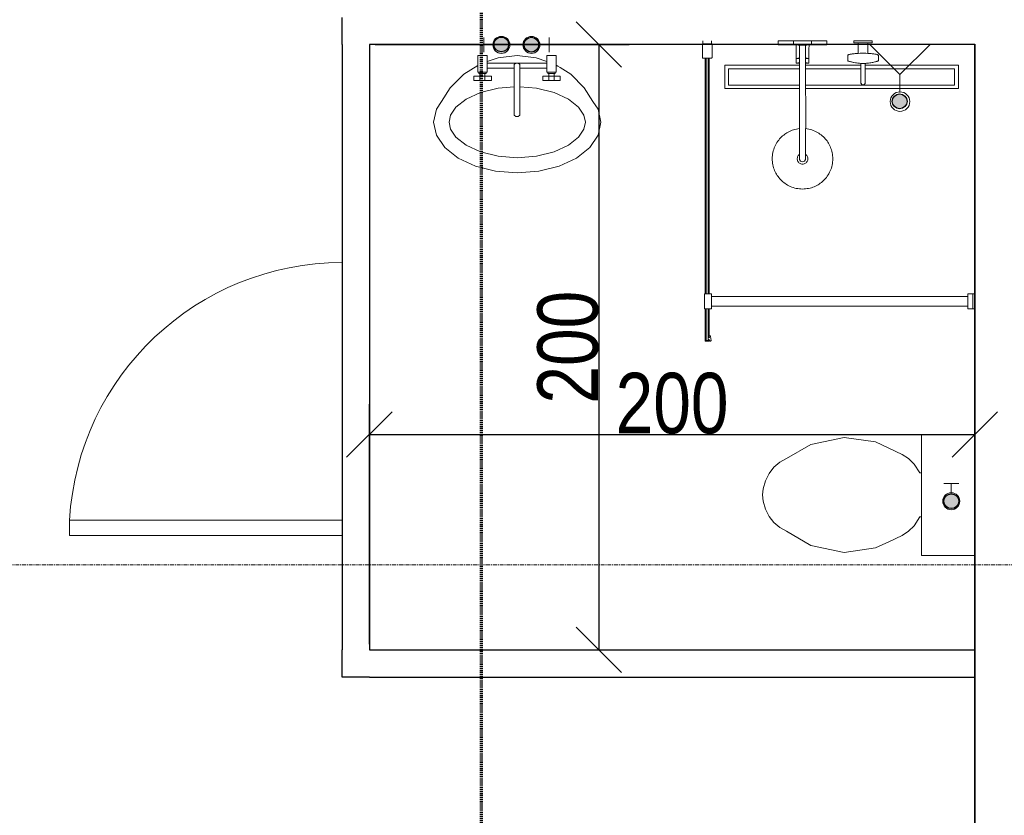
# Model space of a CAD drawing. Header units: millimetres. Extents: x -57350 to 14871, y -25411 to 16830.
# Tile 9 of 66: x -33138 to -29886, y -12023 to -9393. Entities that reach past the tile are written whole.
import ezdxf
from ezdxf.lldxf.tags import DXFTag

# ---------------------------------------------------------------- set-up
doc = ezdxf.new("R2010")
doc.units = ezdxf.units.MM
doc.linetypes.add('Kreska', pattern=[6.35, 3.175, -3.175])
doc.linetypes.add('Linia siatki', pattern=[22.225, 12.7, -3.175, 3.175, -3.175])
for name, color, linetype, lineweight in [('A-ANNO-DIMS', 7, 'Continuous', 5), ('A-DETL-GENF', 7, 'Continuous', 5), ('A-DOOR', 7, 'Continuous', 5), ('A-WALL', 7, 'Continuous', 5), ('G-ANNO-SYMB', 7, 'Continuous', 5), ('IS_Odbiorniki', 7, 'SOLID', 18), ('P-SANR-FIXT', 7, 'Continuous', 5), ('S-GRID', 7, 'Continuous', 5)]:
    doc.layers.add(name, color=color, linetype=linetype, lineweight=lineweight)
doc.layers.add('Default', color=7, linetype='Continuous')
doc.layers.add('IS_Ciepła_woda', color=1, linetype='DASHDOT', lineweight=30, true_color=0xff0000)
doc.styles.add('Arial_2', font='arial.ttf', dxfattribs={"width": 0.8, "height": 200})
tags = doc.linetypes.add('DASHDOT', pattern=[20, 10, -5, 0, -5]).pattern_tags.tags
tags[10:11] = [DXFTag(74, 4), DXFTag(75, 0), DXFTag(340, '0'), DXFTag(46, 0.0), DXFTag(50, 0.0), DXFTag(44, 0.0), DXFTag(45, 0.0)]
tags[8:9] = [DXFTag(74, 4), DXFTag(75, 0), DXFTag(340, '0'), DXFTag(46, 0.0), DXFTag(50, 0.0), DXFTag(44, 0.0), DXFTag(45, 0.0)]
tags[6:7] = [DXFTag(74, 4), DXFTag(75, 0), DXFTag(340, '0'), DXFTag(46, 0.0), DXFTag(50, 0.0), DXFTag(44, 0.0), DXFTag(45, 0.0)]
tags[4:5] = [DXFTag(74, 4), DXFTag(75, 0), DXFTag(340, '0'), DXFTag(46, 0.0), DXFTag(50, 0.0), DXFTag(44, 0.0), DXFTag(45, 0.0)]
tags = doc.linetypes.add('SOLID', pattern=[10, 10, 0]).pattern_tags.tags
tags[6:7] = [DXFTag(74, 4), DXFTag(75, 0), DXFTag(340, '0'), DXFTag(46, 0.0), DXFTag(50, 0.0), DXFTag(44, 0.0), DXFTag(45, 0.0)]
tags[4:5] = [DXFTag(74, 4), DXFTag(75, 0), DXFTag(340, '0'), DXFTag(46, 0.0), DXFTag(50, 0.0), DXFTag(44, 0.0), DXFTag(45, 0.0)]
doc.dimstyles.new('REVIT_standard', dxfattribs={"dimscale": 304.8, "dimtxt": 204.05188, "dimasz": 0.492126, "dimexe": 0.328084, "dimexo": 0.0625, "dimgap": 0, "dimtad": 1, "dimdec": 0, "dimlfac": 0.1, "dimzin": 0, "dimdsep": 46, "dimtxsty": 'Arial_2', "dimblk1": 'OBLIQUE', "dimblk2": 'OBLIQUE', "dimsah": 1, "dimcen": 0.09, "dimazin": 0, "dimtfac": 1, "dimtdec": 4, "dimtix": 1, "dimtmove": 0, "dimatfit": 3, "dimfxl": 0.328084, "dimfxlon": 1, "dimtvp": 1, "dimtolj": 1, "dimtzin": 0, "dimarcsym": 2})

# ---------------------------------------------------------------- blocks, each defined once
blk = doc.blocks.new('M_Jednoskrzydłowe płytowe - 90-1529472-RZUT PIĘTRA I')
at = {"layer": 'A-DOOR', "lineweight": 18}
for p, q in [((399, 45), (399, 945.2)), ((450, 945.2), (399, 945.2)), ((450, 45), (450, 945.2)), ((450, 45), (399, 45))]:
    blk.add_line(p, q, dxfattribs=at)
at = {"layer": 'A-DOOR'}
blk.add_arc((450, 45), 901.7, 93.2424, 180, dxfattribs=at)
blk = doc.blocks.new('Sanitary_Showers_Roca_T-500-Pack-Basic-Thermostatic - T-500 Pack Basic Thermostatic-822852-Rzut Parteru')
at = {"layer": 'A-DETL-GENF'}
for p, q in [((63, 0), (-4.7, 0)), ((-4.7, 0), (-4.7, -13)), ((85.3, 0), (63, 0)), ((155.3, 0), (85.3, 0)), ((-123.6, -0.1), (-154.7, -0.1)), ((-154.7, -0.1), (-154.7, -6.1)), ((-154.7, -6.1), (-140.7, -6.1)), ((-140.7, -6.1), (-140.7, -41.5)), ((-140.7, -6.1), (-108.7, -6.1)), ((-94.7, -0.1), (-123.6, -0.1)), ((-108.7, -41.5), (-108.7, -6.1)), ((-108.7, -6.1), (-94.7, -6.1)), ((-94.7, -6.1), (-94.7, -0.1)), ((-4.7, -13), (53.8, -13)), ((45.3, -0.1), (45.3, -12.1)), ((45.3, -12.1), (105.3, -12.1)), ((53.8, -13), (54, -29.1)), ((53.8, -13), (61.3, -13)), ((54, -29.1), (54, -31.8)), ((54, -31.8), (54.3, -52.5)), ((61.3, -12.1), (61.3, -14.6)), ((61.3, -14.6), (89.3, -14.6)), ((65, -14.6), (65, -73.3)), ((89.3, -12.1), (75.3, -12.1)), ((85.6, -73.3), (85.6, -14.6)), ((89.3, -14.6), (89.3, -12.1)), ((96.8, -13), (89.3, -13)), ((96.3, -52.5), (96.5, -31.8)), ((96.5, -29.1), (96.8, -13)), ((96.5, -31.8), (96.5, -29.1)), ((96.8, -13), (155.3, -13)), ((105.3, -12.1), (105.3, -0.1)), ((155.3, -13), (155.3, 0)), ((-174.7, -47), (-175.3, -48)), ((-175.3, -48), (-175.3, -65.1)), ((-173.9, -46.4), (-174.7, -47)), ((-172.8, -45.9), (-173.9, -46.4)), ((-171.4, -45.4), (-172.8, -45.9)), ((-169.8, -44.9), (-171.4, -45.4)), ((-167.8, -44.5), (-169.8, -44.9)), ((-165.6, -44), (-167.8, -44.5)), ((-163.2, -43.6), (-165.6, -44)), ((-160.5, -43.2), (-163.2, -43.6)), ((-157.6, -42.8), (-160.5, -43.2)), ((-154.4, -42.5), (-157.6, -42.8)), ((-151.1, -42.2), (-154.4, -42.5)), ((-147.7, -41.9), (-151.1, -42.2)), ((-144.1, -41.7), (-147.7, -41.9)), ((-140.7, -41.5), (-144.1, -41.7)), ((-134.3, -41.3), (-140.7, -41.5)), ((-127.9, -41.2), (-134.3, -41.3)), ((-121.5, -41.2), (-127.9, -41.2)), ((-115.1, -41.3), (-121.5, -41.2)), ((-108.7, -41.5), (-115.1, -41.3)), ((-105.4, -41.7), (-108.7, -41.5)), ((-101.8, -41.9), (-105.4, -41.7)), ((-98.3, -42.2), (-101.8, -41.9)), ((-95, -42.5), (-98.3, -42.2)), ((-91.9, -42.8), (-95, -42.5)), ((-89, -43.2), (-91.9, -42.8)), ((-86.3, -43.6), (-89, -43.2)), ((-83.8, -44), (-86.3, -43.6)), ((-81.6, -44.4), (-83.8, -44)), ((-79.7, -44.9), (-81.6, -44.4)), ((-78, -45.4), (-79.7, -44.9)), ((-76.6, -45.9), (-78, -45.4)), ((-75.5, -46.4), (-76.6, -45.9)), ((-74.8, -46.9), (-75.5, -46.4)), ((-74.1, -48), (-74.8, -46.9)), ((-74.1, -65.1), (-74.1, -48)), ((54.3, -52.5), (54.7, -73.3)), ((54.4, -57.9), (65, -57.9)), ((60.3, -57.9), (59.5, -57.9)), ((61.1, -57.8), (60.3, -57.9)), ((61.9, -57.6), (61.1, -57.8)), ((62.6, -57.4), (61.9, -57.6)), ((63.4, -57.2), (62.6, -57.4)), ((64.2, -57), (63.4, -57.2)), ((65, -56.7), (64.2, -57)), ((86.4, -56.9), (85.6, -56.7)), ((85.6, -57.9), (96.2, -57.9)), ((87.2, -57.2), (86.4, -56.9)), ((88, -57.4), (87.2, -57.2)), ((88.8, -57.6), (88, -57.4)), ((89.6, -57.8), (88.8, -57.6)), ((90.4, -57.9), (89.6, -57.8)), ((91.3, -57.9), (90.4, -57.9)), ((95.8, -73.3), (96.3, -52.5)), ((-175.3, -65.1), (-174.7, -66.2)), ((-174.7, -66.2), (-173.9, -66.7)), ((-173.9, -66.7), (-172.8, -67.2)), ((-172.8, -67.2), (-171.4, -67.7)), ((-171.4, -67.7), (-169.8, -68.2)), ((-169.8, -68.2), (-167.8, -68.7)), ((-167.8, -68.7), (-165.5, -69.1)), ((-165.5, -69.1), (-164, -69.6)), ((-164, -69.6), (-163.1, -69.8)), ((-163.1, -69.8), (-156.8, -71.3)), ((-156.8, -71.3), (-155.8, -71.5)), ((-155.8, -71.5), (-154.8, -71.7)), ((-154.8, -71.7), (-149.8, -72.7)), ((-149.8, -72.7), (-148.9, -72.8)), ((-148.9, -72.8), (-147.9, -73)), ((-147.9, -73), (-146.8, -73.1)), ((-146.8, -73.1), (-142.4, -73.8)), ((-142.4, -73.8), (-141.6, -73.9)), ((-141.6, -73.9), (-140.6, -74)), ((-140.6, -74), (-139.6, -74.1)), ((-139.6, -74.1), (-138.6, -74.2)), ((-138.6, -74.2), (-137.6, -74.3)), ((-137.6, -74.3), (-136.5, -74.3)), ((-136.5, -74.3), (-133.6, -74.6)), ((-133.6, -74.6), (-132.8, -74.6)), ((-132.8, -74.6), (-131.7, -74.7)), ((-131.7, -74.7), (-131.7, -80.5)), ((-131.7, -74.7), (-128.9, -74.8)), ((-131.7, -80.5), (-131.7, -86)), ((-131.7, -86), (-131.7, -88.8)), ((-131.7, -88.8), (-131.7, -91.8)), ((-131.7, -91.8), (-131.7, -96.5)), ((-131.7, -96.5), (-131.7, -101.5)), ((-128.9, -74.8), (-126.1, -74.9)), ((-126.1, -74.9), (-123.3, -74.9)), ((-123.3, -74.9), (-120.5, -74.8)), ((-120.5, -74.8), (-117.7, -74.7)), ((-117.7, -74.7), (-116.7, -74.6)), ((-117.7, -109.6), (-117.7, -74.7)), ((-116.7, -74.6), (-115.8, -74.6)), ((-115.8, -74.6), (-112.9, -74.3)), ((-112.9, -74.3), (-111.8, -74.3)), ((-111.8, -74.3), (-110.8, -74.2)), ((-110.8, -74.2), (-109.8, -74.1)), ((-109.8, -74.1), (-108.8, -74)), ((-108.8, -74), (-107.9, -73.9)), ((-107.9, -73.9), (-107, -73.7)), ((-107, -73.7), (-102.6, -73.1)), ((-102.6, -73.1), (-101.5, -73)), ((-101.5, -73), (-100.5, -72.8)), ((-100.5, -72.8), (-99.6, -72.7)), ((-99.6, -72.7), (-94.7, -71.7)), ((-94.7, -71.7), (-93.6, -71.5)), ((-93.6, -71.5), (-92.6, -71.3)), ((-92.6, -71.3), (-86.4, -69.8)), ((-86.4, -69.8), (-85.4, -69.5)), ((-85.4, -69.5), (-83.9, -69.1)), ((-83.9, -69.1), (-81.6, -68.6)), ((-81.6, -68.6), (-79.6, -68.2)), ((-79.6, -68.2), (-78, -67.7)), ((-78, -67.7), (-76.6, -67.2)), ((-76.6, -67.2), (-75.5, -66.7)), ((-75.5, -66.7), (-74.8, -66.1)), ((-74.8, -66.1), (-74.1, -65.1)), ((54.7, -73.3), (65, -73.3)), ((60.3, -73.2), (59.5, -73.3)), ((61.1, -73.1), (60.3, -73.2)), ((61.9, -73), (61.1, -73.1)), ((62.6, -72.8), (61.9, -73)), ((63.4, -72.6), (62.6, -72.8)), ((64.2, -72.3), (63.4, -72.6)), ((65, -72.1), (64.2, -72.3)), ((65, -73.3), (64.8, -290.3)), ((86.4, -72.3), (85.6, -72)), ((85.6, -290.3), (85.6, -73.3)), ((85.6, -73.3), (95.8, -73.3)), ((87.2, -72.5), (86.4, -72.3)), ((88, -72.7), (87.2, -72.5)), ((88.8, -72.9), (88, -72.7)), ((89.6, -73.1), (88.8, -72.9)), ((90.4, -73.2), (89.6, -73.1)), ((91.3, -73.3), (90.4, -73.2)), ((-131.7, -101.5), (-131.7, -116.3)), ((-131.7, -116.3), (-131.7, -138.6)), ((-117.7, -121.5), (-117.7, -109.6)), ((-117.7, -130.3), (-117.7, -121.5)), ((-131.7, -138.6), (-131.5, -139.9)), ((-131.5, -139.9), (-131.1, -141.1)), ((-131.1, -141.1), (-130.4, -142.3)), ((-130.4, -142.3), (-129.5, -143.4)), ((-129.5, -143.4), (-127.2, -144.9)), ((-127.2, -144.9), (-126, -145.3)), ((-126, -145.3), (-124.7, -145.5)), ((-124.7, -145.5), (-123.4, -145.3)), ((-123.4, -145.3), (-122.1, -144.9)), ((-122.1, -144.9), (-119.9, -143.3)), ((-119.9, -143.3), (-119, -142.3)), ((-119, -142.3), (-118.3, -141.1)), ((-118.3, -141.1), (-117.8, -139.9)), ((-117.8, -139.9), (-117.7, -138.6)), ((-117.7, -136.7), (-117.7, -130.3)), ((-117.7, -138.6), (-117.7, -136.7)), ((54.6, -291.9), (49.5, -293.1)), ((59.6, -291), (54.6, -291.9)), ((64.8, -290.3), (59.6, -291)), ((65, -290.3), (65, -385.5)), ((90.3, -290.9), (85.6, -290.3)), ((85.6, -385.5), (85.6, -290.3)), ((95.3, -291.8), (90.3, -290.9)), ((100.2, -292.9), (95.3, -291.8)), ((0, -324), (-2.9, -327.4)), ((3.1, -320.6), (0, -324)), ((6.4, -317.2), (3.1, -320.6)), ((10, -314.1), (6.4, -317.2)), ((13.7, -311), (10, -314.1)), ((17.6, -308.1), (13.7, -311)), ((21.7, -305.3), (17.6, -308.1)), ((26, -302.8), (21.7, -305.3)), ((30.4, -300.4), (26, -302.8)), ((35, -298.2), (30.4, -300.4)), ((39.7, -296.3), (35, -298.2)), ((44.6, -294.6), (39.7, -296.3)), ((49.5, -293.1), (44.6, -294.6)), ((104.9, -294.3), (100.2, -292.9)), ((109.5, -295.8), (104.9, -294.3)), ((114, -297.6), (109.5, -295.8)), ((118.4, -299.5), (114, -297.6)), ((122.5, -301.6), (118.4, -299.5)), ((126.6, -303.9), (122.5, -301.6)), ((130.4, -306.3), (126.6, -303.9)), ((134.1, -308.9), (130.4, -306.3)), ((137.6, -311.6), (134.1, -308.9)), ((141.1, -314.5), (137.6, -311.6)), ((144.5, -317.6), (141.1, -314.5)), ((147.8, -320.9), (144.5, -317.6)), ((151, -324.4), (147.8, -320.9)), ((154.1, -328.2), (151, -324.4)), ((-18.7, -355.5), (-20.2, -360.1)), ((-16.9, -351), (-18.7, -355.5)), ((-15, -346.7), (-16.9, -351)), ((-12.8, -342.5), (-15, -346.7)), ((-10.6, -338.5), (-12.8, -342.5)), ((-8.2, -334.6), (-10.6, -338.5)), ((-5.6, -331), (-8.2, -334.6)), ((-2.9, -327.4), (-5.6, -331)), ((157, -332.1), (154.1, -328.2)), ((159.7, -336.2), (157, -332.1)), ((162.3, -340.5), (159.7, -336.2)), ((164.7, -344.9), (162.3, -340.5)), ((166.8, -349.5), (164.7, -344.9)), ((168.8, -354.2), (166.8, -349.5)), ((170.5, -359.1), (168.8, -354.2)), ((-24.6, -384.8), (-24.7, -390)), ((-24.7, -390), (-24.6, -395.1)), ((-24.2, -379.7), (-24.6, -384.8)), ((-23.6, -374.7), (-24.2, -379.7)), ((-22.7, -369.8), (-23.6, -374.7)), ((-21.6, -364.9), (-22.7, -369.8)), ((-20.2, -360.1), (-21.6, -364.9)), ((58.2, -386.3), (57.8, -388.8)), ((57.8, -388.8), (57.9, -391.4)), ((58.9, -383.8), (58.2, -386.3)), ((59.9, -381.4), (58.9, -383.8)), ((61.3, -379.3), (59.9, -381.4)), ((63, -377.3), (61.3, -379.3)), ((65, -375.6), (63, -377.3)), ((65, -385.5), (65.3, -392.3)), ((85.3, -392.3), (85.6, -385.5)), ((87.6, -377.3), (85.6, -375.6)), ((89.3, -379.3), (87.6, -377.3)), ((90.7, -381.4), (89.3, -379.3)), ((91.7, -383.8), (90.7, -381.4)), ((92.4, -386.3), (91.7, -383.8)), ((92.8, -388.8), (92.4, -386.3)), ((92.7, -391.4), (92.8, -388.8)), ((171.9, -364), (170.5, -359.1)), ((173.1, -369), (171.9, -364)), ((174.1, -374.1), (173.1, -369)), ((174.7, -379.3), (174.1, -374.1)), ((175.1, -384.4), (174.7, -379.3)), ((175.3, -389.6), (175.1, -384.4)), ((175.2, -394.7), (175.3, -389.6)), ((-24.6, -395.1), (-24.2, -400.3)), ((-24.2, -400.3), (-23.5, -405.4)), ((-23.5, -405.4), (-22.5, -410.5)), ((-22.5, -410.5), (-21.3, -415.5)), ((-21.3, -415.5), (-19.9, -420.5)), ((-19.9, -420.5), (-18.2, -425.3)), ((57.9, -391.4), (58.3, -393.9)), ((58.3, -393.9), (59.1, -396.4)), ((59.1, -396.4), (60.3, -398.7)), ((60.3, -398.7), (61.7, -400.8)), ((61.7, -400.8), (63.5, -402.7)), ((63.5, -402.7), (65.5, -404.3)), ((65.3, -392.3), (69, -397.9)), ((65.5, -404.3), (67.8, -405.6)), ((67.8, -405.6), (70.2, -406.5)), ((69, -397.9), (75.3, -400.1)), ((70.2, -406.5), (72.7, -407.1)), ((72.7, -407.1), (75.3, -407.3)), ((75.3, -400.1), (81.6, -397.9)), ((75.3, -407.3), (77.9, -407.1)), ((77.9, -407.1), (80.4, -406.5)), ((80.4, -406.5), (82.8, -405.6)), ((81.6, -397.9), (85.3, -392.3)), ((82.8, -405.6), (85, -404.3)), ((85, -404.3), (87.1, -402.7)), ((87.1, -402.7), (88.8, -400.8)), ((88.8, -400.8), (90.3, -398.7)), ((90.3, -398.7), (91.5, -396.4)), ((91.5, -396.4), (92.3, -393.9)), ((92.3, -393.9), (92.7, -391.4)), ((169.2, -424), (170.8, -419.4)), ((170.8, -419.4), (172.1, -414.6)), ((172.1, -414.6), (173.3, -409.8)), ((173.3, -409.8), (174.2, -404.8)), ((174.2, -404.8), (174.8, -399.8)), ((174.8, -399.8), (175.2, -394.7)), ((-18.2, -425.3), (-16.2, -430)), ((-16.2, -430), (-14.1, -434.6)), ((-14.1, -434.6), (-11.7, -439.1)), ((-11.7, -439.1), (-9.1, -443.3)), ((-9.1, -443.3), (-6.4, -447.5)), ((-6.4, -447.5), (-3.5, -451.4)), ((-3.5, -451.4), (-0.4, -455.1)), ((-0.4, -455.1), (2.8, -458.6)), ((150.6, -455.6), (153.5, -452.1)), ((153.5, -452.1), (156.2, -448.5)), ((156.2, -448.5), (158.7, -444.9)), ((158.7, -444.9), (161.1, -441)), ((161.1, -441), (163.4, -437)), ((163.4, -437), (165.5, -432.8)), ((165.5, -432.8), (167.5, -428.5)), ((167.5, -428.5), (169.2, -424)), ((2.8, -458.6), (6.1, -461.9)), ((6.1, -461.9), (9.5, -465.1)), ((9.5, -465.1), (13, -468)), ((13, -468), (16.5, -470.7)), ((16.5, -470.7), (20.2, -473.2)), ((20.2, -473.2), (24, -475.6)), ((24, -475.6), (28, -477.9)), ((28, -477.9), (32.2, -480)), ((32.2, -480), (36.6, -482)), ((36.6, -482), (41, -483.7)), ((41, -483.7), (45.7, -485.3)), ((45.7, -485.3), (50.4, -486.6)), ((50.4, -486.6), (55.3, -487.7)), ((55.3, -487.7), (60.2, -488.6)), ((90.9, -488.5), (96, -487.6)), ((96, -487.6), (101.1, -486.4)), ((101.1, -486.4), (106, -484.9)), ((106, -484.9), (110.8, -483.2)), ((110.8, -483.2), (115.6, -481.3)), ((115.6, -481.3), (120.2, -479.1)), ((120.2, -479.1), (124.6, -476.8)), ((124.6, -476.8), (128.9, -474.2)), ((128.9, -474.2), (133, -471.4)), ((133, -471.4), (136.9, -468.5)), ((136.9, -468.5), (140.6, -465.5)), ((140.6, -465.5), (144.1, -462.3)), ((144.1, -462.3), (147.5, -459)), ((147.5, -459), (150.6, -455.6)), ((60.2, -488.6), (65.3, -489.3)), ((65.3, -489.3), (70.4, -489.6)), ((70.4, -489.6), (75.5, -489.8)), ((75.5, -489.8), (80.6, -489.6)), ((80.6, -489.6), (85.8, -489.2)), ((85.8, -489.2), (90.9, -488.5))]:
    blk.add_line(p, q, dxfattribs=at)
blk = doc.blocks.new('Plumbing_Drainage_Roca_IN-WALL-950-IN-DRAIN-CHANNEL-Installatio - IN-WALL 950 IN-DRAIN CHANNEL - Installation drainage kit-V29-Rzut Parteru')
at = {"layer": 'A-DETL-GENF'}
for p, q in [((-385.7, 39.3), (-385.7, -38.1)), ((-78, 39.3), (-385.7, 39.3)), ((-78, 39.3), (-385.7, 39.3)), ((-385.7, 39.3), (-385.7, -38.1)), ((118.7, 39.3), (-63.9, 39.3)), ((118.7, 39.3), (-63.9, 39.3)), ((385.8, 39.3), (139.3, 39.3)), ((385.8, 39.3), (139.3, 39.3)), ((385.8, -38.1), (385.8, 39.3)), ((385.8, -38.1), (385.8, 39.3)), ((-78, 27.3), (-373.4, 27.3)), ((-373.4, 27.3), (-373.4, -26)), ((118.7, 27.3), (-63.9, 27.3)), ((373.6, 27.3), (139.3, 27.3)), ((373.6, -26), (373.6, 27.3)), ((-373.4, -26), (118.7, -26)), ((139.3, -26), (373.6, -26)), ((-385.7, -38.1), (118.6, -38.1)), ((-385.7, -38.1), (118.6, -38.1)), ((139.3, -38.1), (385.8, -38.1)), ((139.3, -38.1), (385.8, -38.1))]:
    blk.add_line(p, q, dxfattribs=at)
blk = doc.blocks.new('Sanitary_Shower-screens_Shower-wall-Square_100_GB51SRWL10 _1_ - 1000 mm_ Chromed Profiles-830542-Rzut Parteru')
at = {"layer": 'P-SANR-FIXT', "color": 13, "true_color": 0xcb6b69}
for p, q in [((11, 898), (1, 898)), ((11, 899), (11, 898)), ((11, 898), (11, 870)), ((56.5, 900), (12, 900)), ((58, 869.5), (58, 898.5)), ((837, 890.5), (58, 890.5)), ((58, 890.5), (58, 877.5)), ((837, 887), (58, 887)), ((58, 887), (58, 881)), ((58, 881), (837, 881)), ((887, 893), (837, 893)), ((837, 893), (837, 870)), ((887, 870), (887, 893)), ((993.5, 890.5), (887, 890.5)), ((991.5, 887), (887, 887)), ((887, 881), (991.5, 881)), ((980, 888.6), (979.9, 887.1)), ((979.9, 887.1), (991.8, 888.3)), ((991.8, 879.7), (979.9, 880.9)), ((979.9, 880.9), (979.9, 879.8)), ((979.9, 879.8), (981.8, 879.6)), ((991.4, 889.5), (980, 888.6)), ((981.8, 879.6), (981.1, 876.9)), ((988.9, 876), (989.6, 878.9)), ((989.6, 878.9), (991.3, 878.6)), ((991.5, 881), (991.5, 887)), ((991.8, 888.3), (991.8, 879.7)), ((993, 880.1), (993, 888)), ((993.5, 877.5), (993.5, 890.5)), ((1, 870), (11, 870)), ((11, 870), (11, 869)), ((12, 868), (56.5, 868)), ((58, 877.5), (837, 877.5)), ((837, 870), (887, 870)), ((846.5, 870), (846.5, 23)), ((877.5, 23), (877.5, 870)), ((887, 877.5), (981.3, 877.5)), ((977.8, 872.6), (991.1, 871.2)), ((981.1, 876.9), (978.3, 877.2)), ((991.5, 875.7), (988.9, 876)), ((989.3, 877.5), (993.5, 877.5)), ((846.5, 23), (837, 23)), ((837, 23), (837, 0)), ((837, 0), (887, 0)), ((838, 6), (888, 6)), ((846.5, 23), (877.5, 23)), ((887, 23), (877.5, 23)), ((887, 0), (887, 23))]:
    blk.add_line(p, q, dxfattribs=at)
for centre, radius, start, end in [((12, 899), 1, 90, 180), ((56.5, 898.5), 1.5, 0, 90), ((991.5, 880.1), 1.52, 261.8239, 359.9691), ((991.5, 888), 1.51, 2.4505, 94.355), ((12, 869), 1, 180, 270), ((56.5, 869.5), 1.5, 270, 360), ((978, 874.9), 2.29, 83.0727, 263.758), ((991.3, 873.5), 2.28, 263.758, 84.1208)]:
    blk.add_arc(centre, radius, start, end, dxfattribs=at)
blk = doc.blocks.new('A$C4DF32C06')
at = {"layer": 'IS_Odbiorniki', "ltscale": 10}
h = blk.add_hatch(color=256, dxfattribs=at)
h.dxf.hatch_style = 1
edge = h.paths.add_edge_path()
edge.add_arc((28.2, 28.2), 28.2, 0, 360)
for points in [[(56.5, 28.2), (86.6, 28.2), (86.6, 52.7)], [(56.5, 28.2), (86.6, 28.2), (86.6, 3.8)]]:
    blk.add_lwpolyline(points, dxfattribs=at)
blk.add_circle((28.2, 28.2), 28.2, dxfattribs=at)
blk = doc.blocks.new('_Oblique')
at = {"color": 0, "linetype": 'ByBlock', "lineweight": -2}
blk.add_line((-0.5, -0.5), (0.5, 0.5), dxfattribs=at)
blk = doc.blocks.new('*D427')
at = {"layer": 'A-ANNO-DIMS', "color": 0, "lineweight": -2, "transparency": 16777216}
for p, q in [((-31983.4, -11456.6), (-31983.4, -10663.7)), ((-29983.4, -11456.6), (-29983.4, -10663.7)), ((-31983.4, -10763.7), (-29983.4, -10763.7))]:
    blk.add_line(p, q, dxfattribs=at)
at = {"layer": 'Defpoints', "color": 0, "transparency": 16777216}
for p in [(-29983.4, -10763.7), (-31983.4, -11475.6), (-29983.4, -11475.6)]:
    blk.add_point(p, dxfattribs=at)
at = {"layer": 'A-ANNO-DIMS', "color": 0, "lineweight": -2, "transparency": 16777216, "xscale": 150, "yscale": 150, "zscale": 150, "rotation": 180}
blk.add_blockref('_Oblique', (-31983.4, -10763.7), dxfattribs=at)
at = {"layer": 'A-ANNO-DIMS', "color": 0, "lineweight": -2, "transparency": 16777216, "xscale": 150, "yscale": 150, "zscale": 150}
blk.add_blockref('_Oblique', (-29983.4, -10763.7), dxfattribs=at)
at = {"layer": 'A-ANNO-DIMS', "color": 0, "transparency": 16777216, "insert": (-30983.4, -10661.6), "char_height": 200, "attachment_point": 5, "style": 'Arial_2'}
blk.add_mtext('\\A1;200', dxfattribs=at)
blk = doc.blocks.new('*D428')
at = {"layer": 'A-ANNO-DIMS', "color": 0, "lineweight": -2, "transparency": 16777216}
for p, q in [((-31964.4, -9475.6), (-31125, -9475.6)), ((-31225, -9475.6), (-31225, -11475.6)), ((-31964.4, -11475.6), (-31125, -11475.6))]:
    blk.add_line(p, q, dxfattribs=at)
at = {"layer": 'Defpoints', "color": 0, "transparency": 16777216}
for p in [(-31983.4, -9475.6), (-31983.4, -11475.6), (-31225, -11475.6)]:
    blk.add_point(p, dxfattribs=at)
at = {"layer": 'A-ANNO-DIMS', "color": 0, "lineweight": -2, "transparency": 16777216, "xscale": 150, "yscale": 150, "zscale": 150}
for p, rotation in [((-31225, -9475.6), 90), ((-31225, -11475.6), 270)]:
    blk.add_blockref('_Oblique', p, dxfattribs=dict(at, rotation=rotation))
at = {"layer": 'A-ANNO-DIMS', "color": 0, "transparency": 16777216, "insert": (-31327.1, -10475.6), "char_height": 200, "attachment_point": 5, "rotation": 90, "style": 'Arial_2'}
blk.add_mtext('\\A1;200', dxfattribs=at)

msp = doc.modelspace()

# ---------------------------------------------------------------- hatches: boundary and pattern name
at = {"true_color": 0xed1f24}
h = msp.add_hatch(color=240, dxfattribs=at)
h.dxf.hatch_style = 1
edge = h.paths.add_edge_path()
edge.add_arc((-31547.70788, -9475.07709), 24.46739, 0, 360)
h = msp.add_hatch(color=240, dxfattribs=at)
h.dxf.hatch_style = 1
edge = h.paths.add_edge_path()
edge.add_arc((-31448.05051, -9475.64776), 24.46739, 0, 360)
h = msp.add_hatch(color=240, dxfattribs=at)
h.dxf.hatch_style = 1
edge = h.paths.add_edge_path()
edge.add_arc((-30231.72477, -9663.20751), 24.46739, 0, 360)
h = msp.add_hatch(color=240, dxfattribs=at)
h.dxf.hatch_style = 1
edge = h.paths.add_edge_path()
edge.add_arc((-30061.08313, -10984.54142), 24.46739, 0, 360)

# ---------------------------------------------------------------- linework, layer by layer
for p, q in [((-32073.41602, -9475.64776), (-32073.41602, -9385.64776)), ((-32073.41602, -9475.64776), (-32073.41602, -11475.64776)), ((-29983.41602, -9475.64776), (-31983.41602, -9475.64776)), ((-31983.41602, -9475.64776), (-31983.41602, -11475.64776)), ((-32073.41602, -11565.64776), (-32073.41602, -11475.64776)), ((-31983.41602, -11475.64776), (-29983.41602, -11475.64776)), ((-31983.41602, -11565.64776), (-32073.41602, -11565.64776)), ((-31983.41602, -11565.64776), (-29983.41602, -11565.64776))]:
    msp.add_line(p, q)
at = {"color": 240, "true_color": 0xed1f24}
for centre in [(-31547.70788, -9475.07709), (-31448.05051, -9475.64776), (-30231.72477, -9663.20751), (-30061.08313, -10984.54142)]:
    msp.add_circle(centre, 24.46739, dxfattribs=at)
at = {"layer": 'A-WALL', "lineweight": 35}
msp.add_line((-29983.41602, -9474.40745), (-29983.41602, -13284.40745), dxfattribs=at)
at = {"layer": 'Default', "color": 7, "lineweight": 15, "ltscale": 35, "transparency": 33554687}
for p, q in [((-31593.76388, -9511.91183), (-31625.167, -9511.91183)), ((-31625.167, -9511.91183), (-31625.167, -9566.13987)), ((-31593.76388, -9511.91183), (-31593.76388, -9566.13987)), ((-31557.82324, -9518.98771), (-31593.76388, -9531.54048)), ((-31494.81013, -9511.91183), (-31557.82324, -9518.98771)), ((-31431.80041, -9518.98771), (-31494.81013, -9511.91183)), ((-31397.50793, -9530.97244), (-31431.80041, -9518.98771)), ((-31366.10481, -9511.91183), (-31397.50793, -9511.91183)), ((-31397.50793, -9566.13987), (-31397.50793, -9511.91183)), ((-31366.10481, -9566.13987), (-31366.10481, -9511.91183)), ((-31625.167, -9544.59176), (-31671.40352, -9573.59048)), ((-31593.76388, -9536.66129), (-31495.63421, -9536.66129)), ((-31593.76388, -9553.42771), (-31504.78723, -9553.42771)), ((-31504.78723, -9536.66129), (-31499.42564, -9536.66129)), ((-31504.78723, -9541.37345), (-31499.42564, -9536.66129)), ((-31504.78723, -9686.90284), (-31504.78723, -9541.37345)), ((-31499.42564, -9536.66129), (-31491.84616, -9536.66129)), ((-31495.63421, -9536.66129), (-31397.50793, -9536.66129)), ((-31491.84616, -9536.66129), (-31486.48457, -9536.66129)), ((-31491.84616, -9536.66129), (-31486.48457, -9541.37345)), ((-31486.48457, -9541.37345), (-31486.48457, -9553.42771)), ((-31486.48457, -9708.32717), (-31486.48457, -9553.42771)), ((-31486.48457, -9553.42771), (-31397.50793, -9553.42771)), ((-31360.66522, -9546.97413), (-31366.10481, -9543.56082)), ((-31353.08913, -9551.7219), (-31360.66522, -9546.97413)), ((-31318.21674, -9573.59048), (-31353.08913, -9551.7219)), ((-31671.40352, -9573.59048), (-31716.29709, -9618.36027)), ((-31617.99786, -9579.29798), (-31638.18268, -9579.29798)), ((-31638.18268, -9579.29798), (-31638.18268, -9594.23311)), ((-31638.18268, -9594.23311), (-31617.99786, -9594.23311)), ((-31625.167, -9566.13987), (-31621.94869, -9566.13987)), ((-31621.94869, -9566.13987), (-31597.54175, -9566.13987)), ((-31621.94869, -9566.13987), (-31621.94869, -9571.29629)), ((-31621.94869, -9571.29629), (-31617.99786, -9571.29629)), ((-31601.48918, -9571.29629), (-31617.99786, -9571.29629)), ((-31617.99786, -9571.29629), (-31617.99786, -9579.29798)), ((-31601.48918, -9579.29798), (-31617.99786, -9579.29798)), ((-31617.99786, -9579.29798), (-31617.99786, -9594.23311)), ((-31617.99786, -9594.23311), (-31601.48918, -9594.23311)), ((-31601.48918, -9571.29629), (-31601.48918, -9579.29798)), ((-31601.48918, -9571.29629), (-31597.54175, -9571.29629)), ((-31580.3989, -9579.29798), (-31601.48918, -9579.29798)), ((-31601.48918, -9579.29798), (-31601.48918, -9594.23311)), ((-31601.48918, -9594.23311), (-31580.3989, -9594.23311)), ((-31597.54175, -9571.29629), (-31597.54175, -9566.13987)), ((-31597.54175, -9566.13987), (-31593.76388, -9566.13987)), ((-31580.3989, -9594.23311), (-31580.3989, -9579.29798)), ((-31390.33879, -9579.29798), (-31410.87291, -9579.29798)), ((-31410.87291, -9579.29798), (-31410.87291, -9594.23311)), ((-31410.87291, -9594.23311), (-31390.2981, -9594.23311)), ((-31397.50793, -9566.13987), (-31394.28623, -9566.13987)), ((-31394.28623, -9566.13987), (-31394.28623, -9571.29629)), ((-31394.28623, -9566.13987), (-31369.88098, -9566.13987)), ((-31369.88098, -9571.29629), (-31394.28623, -9571.29629)), ((-31390.33879, -9571.29629), (-31390.33879, -9579.29798)), ((-31390.2981, -9579.29798), (-31390.33879, -9579.29798)), ((-31373.27394, -9579.29798), (-31390.2981, -9579.29798)), ((-31390.2981, -9579.29798), (-31390.2981, -9594.23311)), ((-31390.2981, -9594.23311), (-31373.27394, -9594.23311)), ((-31373.27394, -9571.29629), (-31373.27394, -9579.29798)), ((-31373.27394, -9594.23311), (-31373.27394, -9579.29798)), ((-31353.08913, -9579.29798), (-31373.27394, -9579.29798)), ((-31373.27394, -9594.23311), (-31353.08913, -9594.23311)), ((-31369.88098, -9571.29629), (-31369.88098, -9566.13987)), ((-31369.88098, -9566.13987), (-31366.10481, -9566.13987)), ((-31353.08913, -9594.23311), (-31353.08913, -9579.29798)), ((-31273.32316, -9618.36027), (-31318.21674, -9573.59048)), ((-31716.29709, -9618.36027), (-31744.99738, -9663.87784)), ((-31616.21066, -9633.98892), (-31558.15219, -9619.40987)), ((-31558.15219, -9619.40987), (-31504.6821, -9615.01818)), ((-31486.48457, -9615.01818), (-31431.4172, -9619.42683)), ((-31431.4172, -9619.42683), (-31373.41298, -9633.98892)), ((-31244.62288, -9663.87784), (-31273.32316, -9618.36027)), ((-31697.17035, -9682.51116), (-31663.83082, -9656.16102)), ((-31663.83082, -9656.16102), (-31616.21066, -9633.98892)), ((-31373.41298, -9633.98892), (-31325.78944, -9656.16102)), ((-31325.78944, -9656.16102), (-31292.4499, -9682.51116)), ((-31771.18473, -9731.81507), (-31761.76719, -9688.43231)), ((-31761.76719, -9688.43231), (-31744.99738, -9663.87784)), ((-31714.97789, -9708.57642), (-31697.17035, -9682.51116)), ((-31504.78723, -9708.32717), (-31504.78723, -9686.90284)), ((-31292.4499, -9682.51116), (-31274.64576, -9708.57642)), ((-31244.62288, -9663.87784), (-31227.85307, -9688.43231)), ((-31227.85307, -9688.43231), (-31218.43553, -9731.81507)), ((-31720.0207, -9731.81507), (-31714.97789, -9708.57642)), ((-31499.42564, -9712.64764), (-31504.78723, -9708.32717)), ((-31499.42564, -9712.64764), (-31495.63421, -9712.64764)), ((-31495.63421, -9712.64764), (-31491.84616, -9712.64764)), ((-31491.84616, -9712.64764), (-31486.48457, -9708.32717)), ((-31491.84616, -9712.64764), (-31486.48457, -9708.32717)), ((-31274.64576, -9708.57642), (-31269.59955, -9731.81507)), ((-31761.76719, -9775.19784), (-31771.18473, -9731.81507)), ((-31714.97789, -9755.05372), (-31720.0207, -9731.81507)), ((-31697.17035, -9781.11899), (-31714.97789, -9755.05372)), ((-31274.64576, -9755.05372), (-31292.4499, -9781.11899)), ((-31269.59955, -9731.81507), (-31274.64576, -9755.05372)), ((-31218.43553, -9731.81507), (-31227.85307, -9775.19784)), ((-31734.15889, -9815.61156), (-31761.76719, -9775.19784)), ((-31663.83082, -9807.46913), (-31697.17035, -9781.11899)), ((-31292.4499, -9781.11899), (-31325.78944, -9807.46913)), ((-31227.85307, -9775.19784), (-31255.46137, -9815.61156)), ((-31690.23861, -9850.33642), (-31734.15889, -9815.61156)), ((-31616.21066, -9829.62257), (-31663.83082, -9807.46913)), ((-31325.78944, -9807.46913), (-31373.41298, -9829.62257)), ((-31255.46137, -9815.61156), (-31299.38504, -9850.33642)), ((-31632.99743, -9876.97143), (-31690.23861, -9850.33642)), ((-31558.20645, -9844.20162), (-31616.21066, -9829.62257)), ((-31494.81013, -9849.25122), (-31558.20645, -9844.20162)), ((-31431.4172, -9844.20162), (-31494.81013, -9849.25122)), ((-31373.41298, -9829.62257), (-31431.4172, -9844.20162)), ((-31299.38504, -9850.33642), (-31356.62283, -9876.97143)), ((-31566.3421, -9893.70224), (-31632.99743, -9876.97143)), ((-31356.62283, -9876.97143), (-31423.27816, -9893.70224)), ((-31494.81013, -9899.42669), (-31566.3421, -9893.70224)), ((-31423.27816, -9893.70224), (-31494.81013, -9899.42669)), ((-29983.41602, -10763.69201), (-30159.42103, -10763.69201)), ((-30159.42103, -10763.69201), (-30159.42103, -10890.68983)), ((-30605.78792, -10843.69197), (-30525.04866, -10796.69242)), ((-30525.04866, -10796.69242), (-30414.45778, -10773.69285)), ((-30414.45778, -10773.69285), (-30310.92413, -10788.69242)), ((-30267.02589, -10808.69072), (-30310.92413, -10788.69242)), ((-30223.14461, -10829.69283), (-30267.02589, -10808.69072)), ((-30201.96785, -10843.69197), (-30223.14461, -10829.69283)), ((-30627.76332, -10855.45627), (-30647.18001, -10872.07687)), ((-30605.78792, -10843.69197), (-30627.76332, -10855.45627)), ((-30183.51258, -10861.69281), (-30201.96785, -10843.69197)), ((-30164.48758, -10890.68983), (-30183.51258, -10861.69281)), ((-30663.19866, -10892.84837), (-30675.16474, -10916.89753)), ((-30647.18001, -10872.07687), (-30663.19866, -10892.84837)), ((-30159.42103, -10890.68983), (-30164.48758, -10890.68983)), ((-30159.42103, -10890.68983), (-30159.42103, -11036.6923)), ((-30675.16474, -10916.89753), (-30682.54413, -10943.21884)), ((-30682.54413, -10943.21884), (-30684.39237, -10963.69191)), ((-30684.39237, -10963.69191), (-30685.03332, -10963.69191)), ((-30682.54413, -10984.16838), (-30684.39237, -10963.69191)), ((-30675.16474, -11010.4846), (-30682.54413, -10984.16838)), ((-30663.19866, -11034.53546), (-30675.16474, -11010.4846)), ((-30647.18001, -11055.30696), (-30663.19866, -11034.53546)), ((-30647.18001, -11055.30696), (-30627.76332, -11071.92756)), ((-30164.48758, -11036.6923), (-30183.51258, -11065.69102)), ((-30159.42103, -11036.6923), (-30164.48758, -11036.6923)), ((-30159.42103, -11036.6923), (-30159.42103, -11163.69182)), ((-30627.76332, -11071.92756), (-30605.78792, -11083.69186)), ((-30605.78792, -11083.69186), (-30525.04866, -11130.69141)), ((-30201.96785, -11083.69186), (-30223.14461, -11097.691)), ((-30183.51258, -11065.69102), (-30201.96785, -11083.69186)), ((-30267.02589, -11118.69311), (-30310.92413, -11138.69141)), ((-30223.14461, -11097.691), (-30267.02589, -11118.69311)), ((-30525.04866, -11130.69141), (-30414.45778, -11153.69098)), ((-30310.92413, -11138.69141), (-30414.45778, -11153.69098)), ((-30159.42103, -11163.69182), (-29983.41602, -11163.69182))]:
    msp.add_line(p, q, dxfattribs=at)
at = {"layer": 'G-ANNO-SYMB', "linetype": 'Kreska', "lineweight": 70}
msp.add_line((-31613.01642, -24302.92169), (-31613.01642, 15819.38791), dxfattribs=at)
at = {"layer": 'IS_Odbiorniki', "ltscale": 10}
for points in [[(-30130.49161, -9475.64776), (-30330.49161, -9475.64776), (-30230.49161, -9574.73032), (-30130.49161, -9475.64776)], [(-30230.49161, -9574.73032), (-30230.49161, -9634.17987)]]:
    msp.add_lwpolyline(points, dxfattribs=at)
at = {"layer": 'IS_Odbiorniki', "ltscale": 10, "extrusion": (0, 0, -1)}
msp.add_ellipse((-30230.49161, -9663.90464), major_axis=(0, -32.35057), ratio=1, dxfattribs=at)
at = {"layer": 'S-GRID', "linetype": 'Linia siatki'}
msp.add_line((-55866.74056, -11194.40745), (1287.74041, -11194.40745), dxfattribs=at)

# ---------------------------------------------------------------- block references
at = {"layer": 'A-DETL-GENF', "xscale": -1}
for name, p in [('Sanitary_Showers_Roca_T-500-Pack-Basic-Thermostatic - T-500 Pack Basic Thermostatic-822852-Rzut Parteru', (-30477.15902, -9463.01362)), ('Plumbing_Drainage_Roca_IN-WALL-950-IN-DRAIN-CHANNEL-Installatio - IN-WALL 950 IN-DRAIN CHANNEL - Installation drainage kit-V29-Rzut Parteru', (-30423.41602, -9583.01362))]:
    msp.add_blockref(name, p, dxfattribs=at)
at = {"layer": 'A-DOOR', "xscale": -1, "rotation": 90}
msp.add_blockref('M_Jednoskrzydłowe płytowe - 90-1529472-RZUT PIĘTRA I', (-32028.41602, -10647.78934), dxfattribs=at)
at = {"layer": 'IS_Ciepła_woda', "xscale": -1}
msp.add_blockref('A$C4DF32C06', (-31519.09749, -9504.57784), dxfattribs=at)
at = {"layer": 'IS_Ciepła_woda'}
msp.add_blockref('A$C4DF32C06', (-31476.17592, -9504.57784), dxfattribs=at)
at = {"layer": 'IS_Ciepła_woda', "color": 240, "true_color": 0xed1f24, "rotation": 89.99999999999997}
msp.add_blockref('A$C4DF32C06', (-30032.85469, -11012.77339), dxfattribs=at)
at = {"layer": 'P-SANR-FIXT', "color": 13, "true_color": 0xcb6b69, "xscale": -1, "rotation": 90}
msp.add_blockref('Sanitary_Shower-screens_Shower-wall-Square_100_GB51SRWL10 _1_ - 1000 mm_ Chromed Profiles-830542-Rzut Parteru', (-29983.41602, -9462.01362), dxfattribs=at)

# ---------------------------------------------------------------- dimensions: what is measured, and where the dimension line sits
at = {"layer": 'A-ANNO-DIMS', "color": 250, "true_color": 0x303030}
dim = msp.add_linear_dim(base=(-31224.95038, -11475.64776), p1=(-31983.41602, -9475.64776), p2=(-31983.41602, -11475.64776), angle=90, dimstyle='REVIT_standard', override={"dimpost": '<>', "dimfxl": 600}, dxfattribs=at)
dim.commit()
dim.dimension.update_dxf_attribs({"geometry": '*D428', "text_midpoint": (-31327.06498, -10475.64776)})
dim = msp.add_linear_dim(base=(-29983.41602, -10763.69201), p1=(-31983.41602, -11475.64776), p2=(-29983.41602, -11475.64776), dimstyle='REVIT_standard', override={"dimpost": '<>', "dimfxl": 600}, dxfattribs=at)
dim.commit()
dim.dimension.update_dxf_attribs({"geometry": '*D427', "text_midpoint": (-30983.41602, -10661.57741)})

doc.saveas('drawing.dxf')
